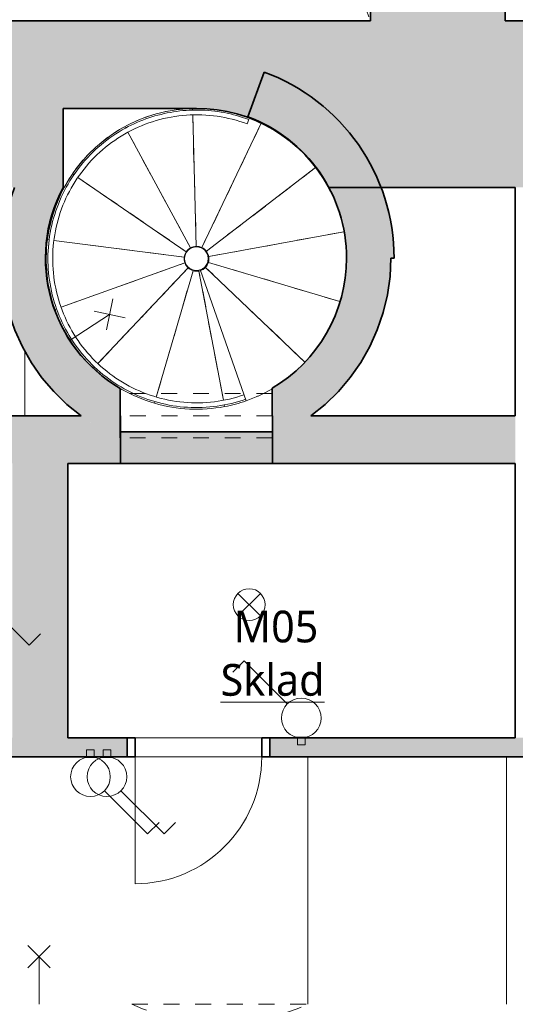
# Model space of a CAD drawing. Header units: metres. Extents: x -0.2 to 46.6, y -4.9 to 28.
# Tile 3 of 15: x 3.1 to 6.2, y 8.5 to 14.8. Entities that reach past the tile are written whole.
import ezdxf

# ---------------------------------------------------------------- set-up
doc = ezdxf.new("R2010")
doc.units = ezdxf.units.M
doc.linetypes.add('AV - Cerch_ 1 tecka 4mm', pattern=[0.006, 0.004, -0.001, 0, -0.001])
doc.linetypes.add('AV - Cerch_ 2 tecky 4mm', pattern=[0.008, 0.004, -0.0015, 0, -0.001, 0, -0.0015])
doc.layers.add('AV-MISTNOSTI', color=5, linetype='Continuous', lineweight=5, true_color=0x0000ff)
doc.layers.add('AV-TEXTY', color=5, linetype='Continuous', lineweight=13, true_color=0x0000ff)
doc.layers.add('AV-SRAFY', color=7, linetype='Continuous', lineweight=35)
doc.layers.add('AV-STAVBA', color=7, linetype='Continuous', lineweight=18)
doc.styles.add('Trebuchet MS_B', font='trebuc.ttf', dxfattribs={"height": 0.2})

# ---------------------------------------------------------------- blocks, each defined once
blk = doc.blocks.new('DO_1-L_Obl_ - 800x2070-V1-1NP mezipatro')
at = {"layer": 'AV-STAVBA', "color": 254, "true_color": 0xcccccc}
for p, q in [((0.4, 0.73), (0.4, -0.07)), ((-0.4, -0.07), (0.4, -0.07)), ((-0.4, -0.19), (-0.4, -0.07)), ((0.4, -0.19), (0.4, -0.07)), ((0.4, -0.07), (0.4, -0.19)), ((-0.45, -0.19), (-0.4, -0.19)), ((-0.4, -0.19), (0.4, -0.19)), ((0.4, -0.19), (0.45, -0.19))]:
    blk.add_line(p, q, dxfattribs=at)
at = {"layer": 'AV-STAVBA', "color": 254, "lineweight": 35, "true_color": 0xcccccc}
for p, q in [((-0.4, -0.07), (-0.45, -0.07)), ((-0.45, -0.07), (-0.45, -0.19)), ((-0.4, -0.19), (-0.4, -0.07)), ((0.45, -0.07), (0.4, -0.07)), ((0.4, -0.07), (0.4, -0.19)), ((0.45, -0.19), (0.45, -0.07)), ((-0.45, -0.19), (-0.4, -0.19)), ((0.4, -0.19), (0.45, -0.19))]:
    blk.add_line(p, q, dxfattribs=at)
at = {"layer": 'AV-STAVBA', "color": 254, "linetype": 'AV - Cerch_ 1 tecka 4mm', "true_color": 0xcccccc}
for p, q in [((-0.4, -0.07), (0.4, -0.07)), ((-0.45, -0.19), (0.45, -0.19)), ((-0.4, -0.19), (0.4, -0.19))]:
    blk.add_line(p, q, dxfattribs=at)
at = {"layer": 'AV-STAVBA', "color": 254, "true_color": 0xcccccc}
blk.add_arc((0.4, -0.07), 0.8, 90, 180, dxfattribs=at)
blk = doc.blocks.new('GM_Otvor s klenutým nadpražím - 1110x2200-964639-1NP mezipatro')
at = {"layer": 'AV-STAVBA', "color": 254, "linetype": 'AV - Cerch_ 1 tecka 4mm', "lineweight": 13, "true_color": 0xcccccc}
for p, q in [((-0.555, 0.5), (0.555, 0.5)), ((0.4715, -0.45), (-0.4715, -0.45))]:
    blk.add_line(p, q, dxfattribs=at)
for centre, start, end in [((0, 1.7234), 245.59906, 294.40094), ((0, -1.6734), 65.59906, 114.40094)]:
    blk.add_arc(centre, 1.3434, start, end, dxfattribs=at)
blk = doc.blocks.new('GM_Void_valená klenba - GM_Void_valená klenba-1524312-1NP mezipatro')
at = {"layer": 'AV-STAVBA', "color": 254, "linetype": 'AV - Cerch_ 1 tecka 4mm', "lineweight": 13, "true_color": 0xcccccc}
for p, q in [((-0.55, 2.395), (-0.55, -2.445)), ((-0.55, 2.395), (0.55, 2.395)), ((0.55, 2.395), (0.55, -2.445)), ((-0.55, -2.445), (0.55, -2.445))]:
    blk.add_line(p, q, dxfattribs=at)
for centre, start, end in [((0, 3.7905), 248.48981, 291.51019), ((0, -3.8405), 68.48981, 111.51019)]:
    blk.add_arc(centre, 1.5, start, end, dxfattribs=at)
blk = doc.blocks.new('Railing - Railing-1420859-1NP mezipatro')
at = {"layer": 'AV-STAVBA', "color": 254, "true_color": 0xcccccc}
blk.add_line((4.5369, 14.1266), (4.5264, 14.0985), dxfattribs=at)
for points in [[(3.7595, 14.072), (3.8066, 14.0976), (3.9051, 14.1408), (4.0617, 14.1794), (4.2227, 14.1906), (4.3832, 14.1743), (4.4867, 14.1454), (4.5369, 14.1266)], [(3.7739, 14.0457), (3.8308, 14.0767), (3.9514, 14.1264), (4.1439, 14.1609), (4.3394, 14.1536), (4.4657, 14.1212), (4.5264, 14.0985)], [(4.518, 12.363), (4.4594, 12.3424), (4.338, 12.3131), (4.1509, 12.3058), (3.966, 12.3356), (3.7907, 12.4013), (3.6317, 12.5003), (3.4954, 12.6287), (3.3872, 12.7815), (3.3112, 12.9527), (3.2706, 13.1355), (3.2667, 13.3227), (3.3, 13.507), (3.3689, 13.6811), (3.4708, 13.8382), (3.6018, 13.9721), (3.705, 14.0423), (3.7595, 14.072)], [(4.508, 12.3913), (4.4472, 12.37), (4.3211, 12.3404), (4.1267, 12.337), (3.9361, 12.3747), (3.7577, 12.4518), (3.5996, 12.5649), (3.469, 12.7089), (3.3717, 12.8771), (3.3122, 13.0622), (3.2931, 13.2556), (3.3153, 13.4487), (3.3778, 13.6327), (3.4778, 13.7994), (3.6107, 13.9412), (3.7173, 14.0149), (3.7739, 14.0457)]]:
    blk.add_open_spline(points, degree=3, dxfattribs=at)
blk = doc.blocks.new('GM_Otvor_obdélníkový - 960x2300-1535177-1NP mezipatro')
at = {"layer": 'AV-STAVBA', "color": 254, "linetype": 'AV - Cerch_ 1 tecka 4mm', "lineweight": 13, "true_color": 0xcccccc}
for p, q in [((-0.48, 0.14), (0.48, 0.14)), ((-0.48, -0.14), (0.48, -0.14)), ((-0.48, -0.14), (0.48, -0.14))]:
    blk.add_line(p, q, dxfattribs=at)
blk = doc.blocks.new('GM_Otvor_obdélníkový - 960x2300-1535271-1NP mezipatro')
at = {"layer": 'AV-STAVBA', "color": 254, "linetype": 'AV - Cerch_ 1 tecka 4mm', "lineweight": 13, "true_color": 0xcccccc}
for p, q in [((-0.48, 0.15), (0.48, 0.15)), ((-0.48, -0.15), (0.48, -0.15)), ((-0.48, -0.15), (0.48, -0.15))]:
    blk.add_line(p, q, dxfattribs=at)
blk = doc.blocks.new('D0089 - 1514 - OÚPSŘ_Benešova_rvt-1-1NP mezipatro')
at = {"layer": 'AV-SRAFY', "lineweight": 18, "true_color": 0xcccccc}
h = blk.add_hatch(color=254, dxfattribs=at)
h.paths.add_polyline_path([(5.5728, 14.7482), (6.1548, 14.7482), (6.1548, 15.3132), (6.0548, 15.4132), (5.5548, 15.4132), (5.5548, 15.3382), (5.3048, 15.3382), (5.3048, 14.7482)])
h.paths.add_polyline_path([(6.0548, 16.3132), (6.1548, 16.4132), (6.1548, 16.7232), (6.0548, 16.8232), (5.5548, 16.8232), (5.5548, 16.7482), (5.4348, 16.7482), (5.4348, 16.3882), (5.5548, 16.3882), (5.5548, 16.3132), (5.7548, 16.3132)])
h.paths.add_polyline_path([(5.5728, 17.7232), (6.0548, 17.7232), (6.1548, 17.8232), (6.1548, 18.4082), (5.3048, 18.4082), (5.3048, 17.7982), (5.5548, 17.7982), (5.5548, 17.7232)])
h = blk.add_hatch(color=254, dxfattribs=at)
h.paths.add_polyline_path([(10.6548, 13.6982), (10.6548, 14.7482), (10.3998, 14.7482), (10.2998, 14.6482), (10.2998, 14.3782), (10.3998, 14.3782), (10.3998, 13.6982)])
h.paths.add_polyline_path([(5.0625, 13.6982), (6.3398, 13.6982), (6.3398, 14.3782), (6.4398, 14.3782), (6.4398, 14.6482), (6.3398, 14.7482), (2.6448, 14.7482), (2.6448, 13.6982), (3.3662, 13.6982), (3.3662, 14.1966), (4.2079, 14.1966), (4.3098, 14.1911), (4.4105, 14.1747), (4.5089, 14.1475), (4.6038, 14.11), (4.6941, 14.0625), (4.7787, 14.0056), (4.8568, 13.9399), (4.9273, 13.8661), (4.9896, 13.7853), (5.0427, 13.6982)])
h.paths.add_polyline_path([(7.7898, 13.6982), (8.9498, 13.6982), (8.9498, 14.3782), (9.0498, 14.3782), (9.0498, 14.6482), (8.9498, 14.7482), (7.7898, 14.7482), (7.6898, 14.6482), (7.6898, 14.3782), (7.7898, 14.3782)])
h.paths.add_polyline_path([(0.8448, 13.6982), (0.8448, 14.7482), (0.4148, 14.7482), (0.4148, 14.2232), (0.3148, 14.2232), (0.3148, 13.6982)])
for points in [[(5.4547, 13.2516), (5.4492, 13.3687), (5.4327, 13.4849), (5.4054, 13.599), (5.3676, 13.71), (5.3195, 13.817), (5.2616, 13.919), (5.1944, 14.0151), (5.1185, 14.1045), (5.0345, 14.1864), (4.9432, 14.2601), (4.8454, 14.3249), (4.742, 14.3802), (4.6338, 14.4256), (4.5308, 14.1438), (4.6276, 14.1022), (4.7192, 14.0502), (4.8074, 13.9856), (4.8823, 13.9174), (4.9519, 13.8383), (5.0122, 13.7519), (5.0627, 13.6595), (5.1026, 13.562), (5.1314, 13.4606), (5.1488, 13.3568), (5.1547, 13.2516), (5.4347, 13.2516)], [(4.5522, 11.9582), (4.6873, 11.9582), (4.6873, 12.1582), (3.7273, 12.1582), (3.7273, 11.9582), (4.042, 11.9582)], [(3.0448, 10.2282), (3.3948, 10.2282), (3.3948, 11.9582), (3.0448, 11.9582), (3.0448, 10.4302)]]:
    blk.add_hatch(color=254, dxfattribs=at).paths.add_polyline_path(points)
h = blk.add_hatch(color=254, dxfattribs=at)
h.paths.add_polyline_path([(3.726, 12.1186), (3.7256, 12.4312), (3.6389, 12.4884), (3.559, 12.5548), (3.4867, 12.6294), (3.4231, 12.7116), (3.3688, 12.8001), (3.3245, 12.8941), (3.2907, 12.9923), (3.2679, 13.0937), (3.2563, 13.1969), (3.256, 13.3008), (3.267, 13.4041), (3.2893, 13.5056), (3.3225, 13.604), (3.3662, 13.6982), (3.0586, 13.6982), (3.0214, 13.5869), (2.9955, 13.4769), (2.9797, 13.3628), (2.9747, 13.2477), (2.9804, 13.1326), (2.9969, 13.0186), (3.024, 12.9066), (3.0615, 12.7977), (3.109, 12.6927), (3.1661, 12.5927), (3.2323, 12.4984), (3.307, 12.4107), (3.3896, 12.3304), (3.4794, 12.2582), (3.5579, 12.2054), (3.6403, 12.1587)])
h.paths.add_polyline_path([(4.6873, 12.1202), (4.7716, 12.16), (4.8527, 12.2061), (4.93, 12.2582), (5.0201, 12.3307), (5.1029, 12.4113), (5.1778, 12.4993), (5.2455, 12.5964), (5.3013, 12.6945), (5.3487, 12.7999), (5.3861, 12.9093), (5.413, 13.0217), (5.4293, 13.1361), (5.4347, 13.2516), (5.1547, 13.2516), (5.1483, 13.142), (5.1294, 13.034), (5.0982, 12.9288), (5.055, 12.8279), (5.0005, 12.7327), (4.9354, 12.6444), (4.8605, 12.5642), (4.7769, 12.4932), (4.6856, 12.4323), (4.6858, 12.2582), (4.6873, 12.2582), (4.6873, 12.2354)])
h = blk.add_hatch(color=254, dxfattribs=at)
h.paths.add_polyline_path([(3.726, 12.1186), (3.7273, 12.1186), (3.7273, 12.2582), (3.7258, 12.2582)])
h.paths.add_polyline_path([(3.7273, 11.9582), (3.7266, 12.1183), (3.726, 12.1186), (3.6403, 12.1587), (3.5579, 12.2054), (3.4793, 12.2582), (2.8598, 12.2582), (2.8598, 11.9582), (3.5317, 11.9582)])
h.paths.add_polyline_path([(6.2198, 11.9582), (6.2198, 12.2582), (4.93, 12.2582), (4.8527, 12.2061), (4.7716, 12.16), (4.6873, 12.1202), (4.6873, 11.9582), (5.5728, 11.9582)])
h = blk.add_hatch(color=254, dxfattribs=at)
h.paths.add_polyline_path([(9.1848, 10.1082), (9.1848, 10.2282), (4.6696, 10.2282), (4.6696, 10.1082), (7.6139, 10.1082)])
h.paths.add_polyline_path([(10.6548, 10.1082), (10.6548, 10.2282), (10.0848, 10.2282), (10.0848, 10.1082), (10.1654, 10.1082)])
h.paths.add_polyline_path([(3.5317, 10.1082), (3.7696, 10.1082), (3.7696, 10.2282), (2.6522, 10.2282), (2.6522, 10.1082)])
h.paths.add_polyline_path([(1.7748, 10.1082), (1.9522, 10.1082), (1.9522, 10.2282), (1.7748, 10.2282)])
at = {"layer": 'AV-STAVBA', "color": 254, "lineweight": 35, "true_color": 0xcccccc}
for p, q in [((5.3048, 15.3382), (5.3048, 14.7482)), ((6.1548, 14.7482), (6.1548, 15.3132)), ((5.3048, 14.7482), (2.6448, 14.7482)), ((6.3398, 14.7482), (6.1548, 14.7482)), ((4.6338, 14.4256), (4.5308, 14.1438)), ((3.3662, 13.6982), (3.3662, 14.1966)), ((3.3662, 14.1966), (4.2079, 14.1966)), ((5.0427, 13.6982), (6.2198, 13.6982)), ((6.2198, 13.6982), (6.2198, 12.2582)), ((5.4347, 13.2516), (5.4547, 13.2516)), ((3.726, 12.1186), (3.7256, 12.4312)), ((4.6856, 12.4323), (4.6858, 12.2582)), ((3.4793, 12.2582), (2.8598, 12.2582)), ((3.7273, 12.2582), (3.7258, 12.2582)), ((3.7258, 12.2582), (3.726, 12.1186)), ((3.7273, 12.1186), (3.7273, 12.2582)), ((4.6858, 12.2582), (4.6873, 12.2582)), ((4.6873, 12.2582), (4.6873, 12.1202)), ((6.2198, 12.2582), (4.93, 12.2582)), ((4.6873, 12.1582), (3.7273, 12.1582)), ((3.7273, 12.1582), (3.7273, 11.9582)), ((3.7273, 12.118), (3.7273, 12.1186)), ((3.7273, 11.9582), (3.7273, 12.118)), ((4.6873, 11.9582), (4.6873, 12.1582)), ((4.6873, 12.1202), (4.6873, 11.9582)), ((3.3948, 11.9582), (3.7273, 11.9582)), ((3.3948, 10.2282), (3.3948, 11.9582)), ((3.7273, 11.9582), (4.6873, 11.9582)), ((4.6873, 11.9582), (6.2198, 11.9582)), ((6.2198, 11.9582), (6.2198, 10.2282)), ((3.7696, 10.2282), (3.3948, 10.2282)), ((3.7696, 10.1082), (3.7696, 10.2282)), ((6.2198, 10.2282), (4.6696, 10.2282)), ((4.6696, 10.2282), (4.6696, 10.1082)), ((2.6522, 10.1082), (3.7696, 10.1082)), ((4.6696, 10.1082), (9.1848, 10.1082))]:
    blk.add_line(p, q, dxfattribs=at)
at = {"layer": 'AV-STAVBA', "color": 254, "linetype": 'AV - Cerch_ 2 tecky 4mm', "true_color": 0xcccccc}
for p, q in [((4.1828, 14.1952), (4.1831, 14.1845)), ((4.1839, 14.1546), (4.2059, 13.3265)), ((4.6162, 14.1035), (4.2417, 13.3189)), ((3.7552, 14.08), (3.7595, 14.072)), ((3.7739, 14.0457), (4.1705, 13.317)), ((3.4255, 13.7841), (3.4345, 13.7779)), ((4.9597, 13.824), (4.2701, 13.2958)), ((3.4588, 13.7612), (4.1433, 13.2925)), ((5.1384, 13.4192), (4.285, 13.2624)), ((3.2674, 13.3698), (3.2786, 13.3684)), ((3.3075, 13.3646), (4.1302, 13.2583)), ((5.1128, 12.978), (4.283, 13.2258)), ((3.353, 12.9426), (4.1342, 13.2218)), ((3.5853, 12.5873), (4.1542, 13.1912)), ((3.9538, 12.3765), (4.186, 13.173)), ((4.3778, 12.3562), (4.2226, 13.1712)), ((4.8907, 12.5966), (4.2646, 13.1941)), ((3.3149, 12.929), (3.3259, 12.9329)), ((3.5576, 12.558), (3.5657, 12.5666)), ((3.9425, 12.3378), (3.9458, 12.3492)), ((4.3853, 12.3166), (4.3831, 12.3283))]:
    blk.add_line(p, q, dxfattribs=at)
at = {"layer": 'AV-STAVBA', "color": 254, "true_color": 0xcccccc}
for p, q in [((4.1828, 14.1952), (4.1831, 14.1845)), ((4.1839, 14.1546), (4.2059, 13.3265)), ((4.6162, 14.1035), (4.2417, 13.3189)), ((3.7552, 14.08), (3.7595, 14.072)), ((3.7739, 14.0457), (4.1705, 13.317)), ((3.4255, 13.7841), (3.4345, 13.7779)), ((4.9597, 13.824), (4.2701, 13.2958)), ((3.4588, 13.7612), (4.1433, 13.2925)), ((3.3732, 13.6982), (3.3662, 13.6982)), ((5.1384, 13.4192), (4.285, 13.2624)), ((3.2674, 13.3698), (3.2786, 13.3684)), ((3.3075, 13.3646), (4.1302, 13.2583)), ((4.1441, 13.2895), (4.147, 13.2937)), ((4.147, 13.2937), (4.1507, 13.2983)), ((4.2621, 13.3003), (4.2686, 13.2924)), ((4.2731, 13.2851), (4.278, 13.2742)), ((4.278, 13.2241), (4.2732, 13.2133)), ((4.28, 13.2677), (4.2823, 13.2491)), ((4.2823, 13.2491), (4.28, 13.2306)), ((5.1128, 12.978), (4.283, 13.2258)), ((3.353, 12.9426), (4.1342, 13.2218)), ((3.5853, 12.5873), (4.1542, 13.1912)), ((3.9538, 12.3765), (4.186, 13.173)), ((4.1608, 13.1903), (4.157, 13.1935)), ((4.1655, 13.1869), (4.1608, 13.1903)), ((4.3778, 12.3562), (4.2226, 13.1712)), ((4.5214, 12.3532), (4.2338, 13.1743)), ((4.2687, 13.206), (4.2624, 13.1982)), ((4.8907, 12.5966), (4.2646, 13.1941)), ((3.3149, 12.929), (3.3259, 12.9329)), ((3.1248, 12.2582), (3.1248, 12.665)), ((3.5576, 12.558), (3.5657, 12.5666)), ((3.7256, 12.4312), (3.7257, 12.4312)), ((3.9425, 12.3378), (3.9458, 12.3492)), ((4.3853, 12.3166), (4.3831, 12.3283)), ((3.8196, 10.2282), (4.6196, 10.2282)), ((4.6196, 10.1082), (3.8196, 10.1082)), ((4.9098, 8.5482), (4.9098, 10.1082)), ((4.9098, 8.5482), (4.9098, 10.1082)), ((6.1648, 8.5482), (6.1648, 10.1082))]:
    blk.add_line(p, q, dxfattribs=at)
at = {"layer": 'AV-STAVBA', "color": 254, "lineweight": 35, "true_color": 0xcccccc, "flags": 128}
for points in [[(3.0586, 13.6982), (3.0219, 13.589), (2.9955, 13.4769), (2.9797, 13.3628), (2.9747, 13.2477), (2.9804, 13.1326), (2.9969, 13.0186), (3.024, 12.9066), (3.0615, 12.7977), (3.109, 12.6927), (3.1661, 12.5927), (3.2323, 12.4984), (3.307, 12.4107), (3.3896, 12.3304), (3.4794, 12.2582)], [(4.93, 12.2582), (5.0201, 12.3307), (5.1029, 12.4113), (5.1778, 12.4993), (5.2441, 12.594), (5.3013, 12.6945), (5.3487, 12.7999), (5.3861, 12.9093), (5.413, 13.0217), (5.4293, 13.1361), (5.4347, 13.2516)]]:
    blk.add_lwpolyline(points, dxfattribs=at)
at = {"layer": 'AV-STAVBA', "color": 254, "true_color": 0xcccccc, "flags": 128}
for points in [[(4.157, 13.3047), (4.16, 13.3073), (4.165, 13.3111)], [(4.1727, 13.3156), (4.1758, 13.3172), (4.1822, 13.3198)], [(4.1907, 13.3222), (4.1937, 13.3229), (4.201, 13.3238)], [(4.2098, 13.3241), (4.2124, 13.3239), (4.2203, 13.323)], [(4.2287, 13.321), (4.2308, 13.3204), (4.2388, 13.3172)], [(4.2462, 13.3132), (4.2477, 13.3123), (4.2552, 13.3068)], [(4.1323, 13.2491), (4.134, 13.2649), (4.1345, 13.267)], [(4.1346, 13.2309), (4.1342, 13.2323), (4.1323, 13.2491)], [(4.136, 13.2724), (4.139, 13.28), (4.1409, 13.2839)], [(4.1412, 13.2137), (4.1398, 13.2164), (4.1362, 13.2252)], [(4.1518, 13.1987), (4.1488, 13.2022), (4.1448, 13.2077)], [(4.1826, 13.1783), (4.1767, 13.1806), (4.1731, 13.1824)], [(4.2014, 13.1744), (4.1945, 13.1752), (4.1911, 13.1759)], [(4.2206, 13.1753), (4.2131, 13.1743), (4.2101, 13.1742)], [(4.239, 13.1811), (4.2314, 13.1781), (4.229, 13.1773)], [(4.2554, 13.1915), (4.2481, 13.1862), (4.2464, 13.1851)]]:
    blk.add_lwpolyline(points, dxfattribs=at)
at = {"layer": 'AV-STAVBA', "color": 254, "lineweight": 35, "true_color": 0xcccccc}
for centre, radius, start, end in [((4.2047, 13.2516), 1.25, 360, 69.92055), ((4.2079, 13.2482), 0.9484, 28.32725, 90), ((4.2047, 13.2516), 0.95, 0, 69.92055), ((4.2047, 13.2516), 0.95, 151.95694, 239.71619), ((4.2047, 13.2516), 0.95, 300.41383, 360)]:
    blk.add_arc(centre, radius, start, end, dxfattribs=at)
at = {"layer": 'AV-STAVBA', "color": 254, "true_color": 0xcccccc}
for centre, radius, start, end in [((4.2079, 13.2482), 0.9484, 90, 151.67275), ((4.2079, 13.2482), 0.9484, 106.60191, 110.3038), ((4.2079, 13.2482), 0.9484, 100.09545, 103.79292), ((4.2079, 13.2482), 0.9484, 93.46766, 97.29509), ((4.2079, 13.2482), 0.9484, 86.75028, 90.80568), ((4.2079, 13.2482), 0.9484, 79.55916, 84.32204), ((4.2079, 13.2482), 0.9484, 71.36569, 77.84256), ((4.2079, 13.2482), 0.9484, 76.9125, 77.54129), ((4.2079, 13.2482), 0.9484, 113.11769, 116.83668), ((4.2079, 13.2482), 0.9484, 64.8867, 69.88064), ((4.2079, 13.2482), 0.9484, 119.61852, 123.41116), ((4.2079, 13.2482), 0.9484, 58.40374, 62.51411), ((4.2079, 13.2482), 0.9484, 51.9153, 55.76439), ((4.2079, 13.2482), 0.9484, 126.10993, 130.0803), ((4.2079, 13.2482), 0.9484, 132.59496, 137.05479), ((4.2079, 13.2482), 0.9484, 45.4189, 49.16045), ((4.2079, 13.2482), 0.9484, 139.07547, 145.55268), ((4.2079, 13.2482), 0.9484, 38.9103, 42.61358), ((4.2079, 13.2482), 0.9484, 41.50019, 41.60869), ((4.2079, 13.2482), 0.9484, 32.38143, 36.09496), ((4.2079, 13.2482), 0.9484, 34.36787, 35.06374), ((4.2079, 13.2482), 0.9484, 146.30693, 172.63265), ((4.2079, 13.2482), 0.9484, 24.71445, 29.53183), ((4.2079, 13.2482), 0.9484, 18.50189, 21.59369), ((4.2079, 13.2482), 0.9484, 12.3323, 14.22033), ((4.2079, 13.2482), 0.9484, 172.63265, 199.66941), ((4.2079, 13.2482), 0.9484, 6.2143, 7.14702), ((4.2079, 13.2482), 0.0784, 145.59588, 172.63265), ((4.2073, 13.2491), 0.075, 0, 180), ((4.2079, 13.2482), 0.0784, 118.55912, 145.59588), ((4.2079, 13.2482), 0.0784, 91.52235, 118.55912), ((4.2079, 13.2482), 0.0784, 64.48558, 91.52235), ((4.2079, 13.2482), 0.0784, 73.75297, 80.49019), ((4.2079, 13.2482), 0.0784, 60.23458, 66.9718), ((4.2079, 13.2482), 0.0784, 37.44882, 64.48558), ((4.2079, 13.2482), 0.0784, 46.7162, 53.45342), ((4.2079, 13.2482), 0.0784, 33.19782, 39.93504), ((4.2079, 13.2482), 0.0784, 10.41205, 37.44882), ((4.2079, 13.2482), 0.0784, 172.63265, 199.66941), ((4.2073, 13.2491), 0.075, 180, 360), ((4.2079, 13.2482), 0.0784, 316.33852, 343.37529), ((4.2079, 13.2482), 0.0784, 19.67943, 26.41665), ((4.2079, 13.2482), 0.0784, 339.12429, 345.86151), ((4.2079, 13.2482), 0.0784, 343.37529, 10.41205), ((4.2079, 13.2482), 0.0784, 6.16105, 12.89827), ((4.2079, 13.2482), 0.0784, 352.64267, 359.37989), ((4.2079, 13.2482), 0.0784, 199.66941, 226.70618), ((4.2079, 13.2482), 0.0784, 226.70618, 253.74294), ((4.2079, 13.2482), 0.0784, 253.74294, 280.77971), ((4.2079, 13.2482), 0.0784, 280.77971, 291.78797), ((4.2079, 13.2482), 0.0784, 289.30176, 316.33852), ((4.2079, 13.2482), 0.0784, 298.56914, 305.30636), ((4.2079, 13.2482), 0.0784, 312.08752, 318.82474), ((4.2079, 13.2482), 0.0784, 325.6059, 332.34312), ((4.2079, 13.2482), 0.9484, 199.66941, 226.70618), ((4.2079, 13.2482), 0.9484, 226.70618, 253.74294), ((4.2079, 13.2482), 0.9484, 289.30176, 300.29871), ((4.2079, 13.2482), 0.9484, 280.77971, 289.3032), ((4.2079, 13.2482), 0.9484, 293.35312, 294.47945), ((4.2079, 13.2482), 0.9484, 253.74294, 280.77971)]:
    blk.add_arc(centre, radius, start, end, dxfattribs=at)
at = {"layer": 'AV-STAVBA', "color": 254, "linetype": 'AV - Cerch_ 1 tecka 4mm', "lineweight": 13, "true_color": 0xcccccc}
for name, p, rotation in [('GM_Void_valená klenba - GM_Void_valená klenba-1524312-1NP mezipatro', (2.8598, 15.2982), 89.9999999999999), ('GM_Otvor_obdélníkový - 960x2300-1535177-1NP mezipatro', (4.2058, 12.2591), 180.0650082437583), ('GM_Otvor_obdélníkový - 960x2300-1535271-1NP mezipatro', (4.2073, 12.1082), 180), ('DO_1-L_Obl_ - 800x2070-V1-1NP mezipatro', (4.2196, 10.0382), 180)]:
    blk.add_blockref(name, p, dxfattribs=dict(at, rotation=rotation))
for name, p in [('Railing - Railing-1420859-1NP mezipatro', (0, 0)), ('GM_Otvor s klenutým nadpražím - 1110x2200-964639-1NP mezipatro', (4.3548, 8.0482))]:
    blk.add_blockref(name, p, dxfattribs=at)
blk = doc.blocks.new('EF_Vypínač - Jednoklapka-835338-1NP mezipatro')
at = {"layer": 'AV-STAVBA'}
for p, q in [((1.5, 18.9682), (1.5, 19.0132)), ((1.5, 19.0132), (1.548, 19.0132)), ((1.548, 19.0132), (1.548, 18.9682)), ((1.484, 18.9632), (1.484, 18.9682)), ((1.484, 18.9682), (1.564, 18.9682)), ((1.564, 18.9632), (1.484, 18.9632)), ((1.494, 18.9632), (1.554, 18.9632)), ((1.554, 18.9632), (1.494, 18.9632)), ((1.564, 18.9682), (1.564, 18.9632))]:
    blk.add_line(p, q, dxfattribs=at)
blk = doc.blocks.new('LF_kulový vrchlík - 80_200-890111-1NP mezipatro')
at = {"layer": 'AV-STAVBA', "color": 5, "true_color": 0x0000ff}
for p, q in [((24.3355, 2.8247), (24.1941, 2.6833)), ((24.3355, 2.6833), (24.1941, 2.8247)), ((24.5632, 2.754), (24.2648, 2.754))]:
    blk.add_line(p, q, dxfattribs=at)
blk = doc.blocks.new('LF_kulový vrchlík - 150_40-V23-1NP mezipatro')
at = {"layer": 'AV-STAVBA', "color": 5, "true_color": 0x0000ff}
for p, q in [((0.6441, 20.6796), (0.7855, 20.8211)), ((0.6441, 20.8211), (0.7855, 20.6796)), ((0.4164, 20.7503), (0.7148, 20.7503))]:
    blk.add_line(p, q, dxfattribs=at)
blk = doc.blocks.new('LF_kulový vrchlík - 150_40-890109-1NP mezipatro')
at = {"layer": 'AV-STAVBA', "color": 5, "true_color": 0x0000ff}
for p, q in [((-0.0707, -0.0707), (0.0707, 0.0707)), ((0.0707, -0.0707), (-0.0707, 0.0707))]:
    blk.add_line(p, q, dxfattribs=at)
blk.add_circle((0, 0), 0.1, dxfattribs=at)

msp = doc.modelspace()

# ---------------------------------------------------------------- linework, layer by layer
at = {"layer": 'AV-TEXTY', "lineweight": 5}
for p, q in [((2.8784, 11.0848), (3.151, 10.8122)), ((3.151, 10.8122), (3.223, 10.8841)), ((4.5081, 10.7142), (4.4362, 10.6423)), ((4.7808, 10.4416), (4.5081, 10.7142)), ((4.7808, 10.4416), (4.7511, 10.4713)), ((3.6266, 9.8948), (3.6563, 9.8651)), ((3.6266, 9.8948), (3.8993, 9.6222)), ((3.7308, 9.8948), (3.7605, 9.8651)), ((3.7308, 9.8948), (4.0034, 9.6222)), ((3.8993, 9.6222), (3.9712, 9.6941)), ((4.0034, 9.6222), (4.0754, 9.6941))]:
    msp.add_line(p, q, dxfattribs=at)
for centre in [(4.8691, 10.3532), (3.5383, 9.9832), (3.6424, 9.9832)]:
    msp.add_circle(centre, 0.125, dxfattribs=at)

# ---------------------------------------------------------------- block references
at = {"lineweight": 5}
msp.add_blockref('D0089 - 1514 - OÚPSŘ_Benešova_rvt-1-1NP mezipatro', (0, 0), dxfattribs=at)
at = {"layer": 'AV-STAVBA', "color": 5, "true_color": 0x0000ff}
for name, p, rotation in [('LF_kulový vrchlík - 80_200-890111-1NP mezipatro', (22.5068, 28.4264), 213.0112162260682), ('LF_kulový vrchlík - 150_40-V23-1NP mezipatro', (23.9648, 8.1334), 89.99999999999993)]:
    msp.add_blockref(name, p, dxfattribs=dict(at, rotation=rotation))
at = {"layer": 'AV-STAVBA', "color": 5, "true_color": 0x0000ff, "extrusion": (0, 0, -1), "rotation": 180}
msp.add_blockref('LF_kulový vrchlík - 150_40-890109-1NP mezipatro', (-4.5401, 11.0683), dxfattribs=at)
at = {"layer": 'AV-STAVBA', "rotation": 180}
msp.add_blockref('EF_Vypínač - Jednoklapka-835338-1NP mezipatro', (6.3932, 29.1964), dxfattribs=at)
at = {"layer": 'AV-STAVBA'}
for p in [(2.0142, -8.86), (2.1183, -8.86)]:
    msp.add_blockref('EF_Vypínač - Jednoklapka-835338-1NP mezipatro', p, dxfattribs=at)

# ---------------------------------------------------------------- texts
at = {"layer": 'AV-MISTNOSTI', "char_height": 0.2, "attachment_point": 1, "style": 'Trebuchet MS_B'}
for s, insert, width in [('M05', (4.4424, 11.0298), 0.657384), ('\\LSklad', (4.3599, 10.6935), 0.857806)]:
    msp.add_mtext(s, dxfattribs=dict(at, insert=insert, width=width))

doc.saveas('drawing.dxf')
